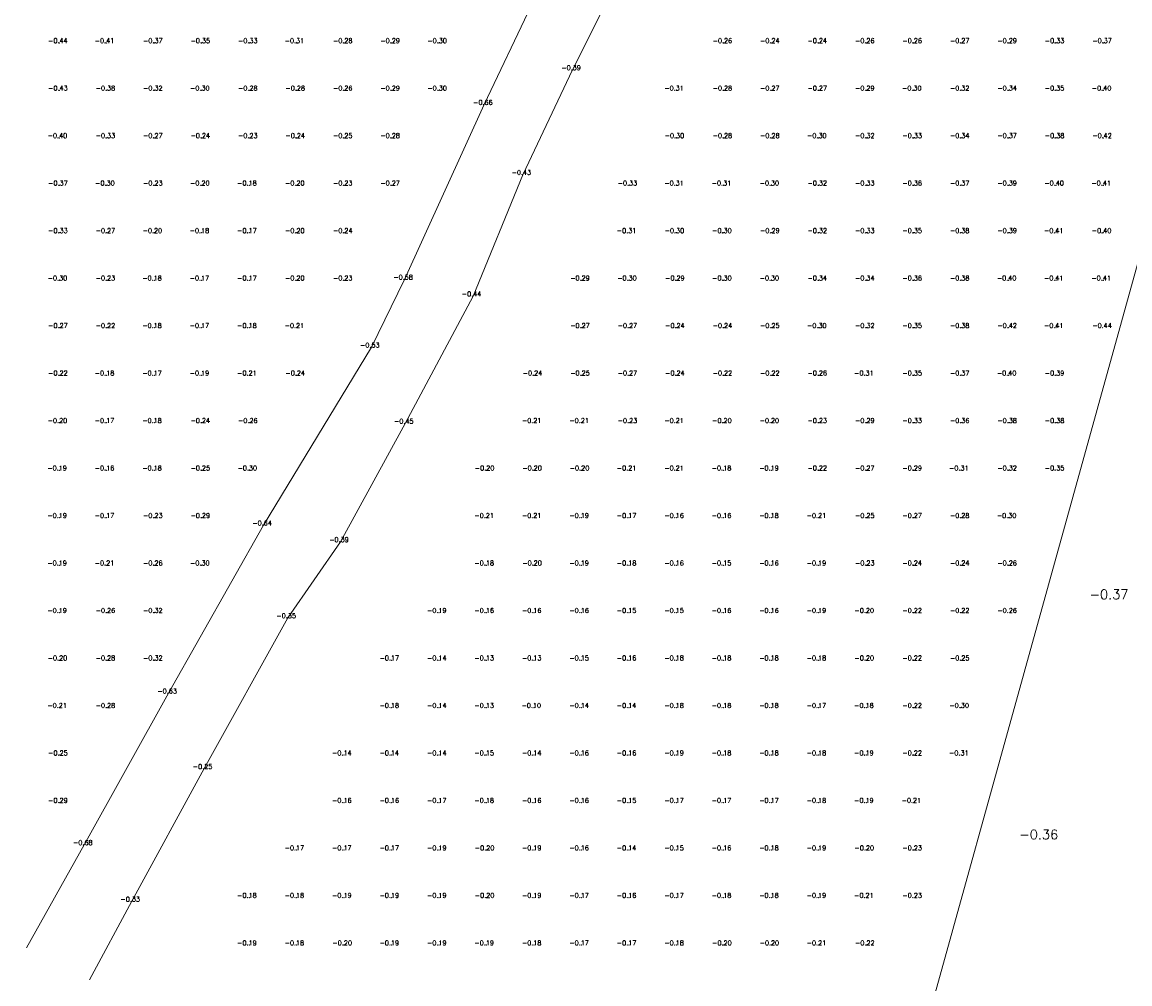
# Model space of a CAD drawing. Header units: metres. Extents: x 102665 to 103901, y 415762 to 419767.
# Tile 54 of 93: x 103200 to 103317, y 418754 to 418855. Entities that reach past the tile are written whole.
import ezdxf
from ezdxf.enums import TextEntityAlignment as Align

# ---------------------------------------------------------------- set-up
doc = ezdxf.new("R2010")
doc.units = ezdxf.units.M
doc.header["$MEASUREMENT"] = 0
for name, color, linetype, lineweight in [('DTM-Hoogtecijfer', 7, 'Continuous', 0), ('DTM-Meetpunt', 40, 'Continuous', 0), ('DTM_23-02-2012_luchtfoto drone', 40, 'Continuous', 0), ('DTM_27-12-2009_terrestrisch', 97, 'Continuous', 0)]:
    doc.layers.add(name, color=color, linetype=linetype, lineweight=lineweight)
doc.styles.get("Standard").update_dxf_attribs({"font": 'txt.shx'})

msp = doc.modelspace()

# ---------------------------------------------------------------- linework, layer by layer
at = {"layer": 'DTM-Meetpunt'}
for points in [[(103200.95, 418757.47, -0.59), (103207.02, 418768.31, -0.68), (103215.91, 418784.26, -0.63), (103225.92, 418801.96, -0.64), (103237.27, 418820.7, -0.53), (103240.76, 418827.84, -0.58), (103249.17, 418846.26, -0.66), (103254.09, 418856.65, -0.52), (103264.33, 418878.48, -0.58), (103275.6, 418902.61, -0.44), (103280.92, 418917.77, -0.43), (103284.26, 418933.65, -0.7), (103284.89, 418938.57, -0.14)], [(103290.84, 418936.03, 0.08), (103290.05, 418929.12, 0.43), (103288.7, 418920.15, -0.17), (103285.84, 418908.57, -0.3), (103283.46, 418901.18, -0.33), (103279.65, 418892.85, -0.33), (103274.81, 418883.24, -0.33), (103268.86, 418870.86, -0.41), (103262.98, 418858.96, -0.39), (103258.46, 418849.91, -0.39), (103253.22, 418838.87, -0.43), (103247.98, 418826.09, -0.44), (103240.84, 418812.68, -0.45), (103234.01, 418800.22, -0.39), (103228.46, 418792.2, -0.35), (103219.64, 418776.33, -0.25), (103212.02, 418762.36, -0.33), (103207.59, 418754.1, -0.34)]]:
    msp.add_polyline3d(points, dxfattribs=at)
for p in [(103204.4, 418852.75, -0.44), (103209.4, 418852.75, -0.41), (103214.4, 418852.75, -0.37), (103219.4, 418852.75, -0.35), (103224.4, 418852.75, -0.33), (103229.4, 418852.75, -0.31), (103234.4, 418852.75, -0.28), (103239.4, 418852.75, -0.29), (103244.4, 418852.75, -0.3), (103274.4, 418852.75, -0.26), (103279.4, 418852.75, -0.24), (103284.4, 418852.75, -0.24), (103289.4, 418852.75, -0.26), (103294.4, 418852.75, -0.26), (103299.4, 418852.75, -0.27), (103304.4, 418852.75, -0.29), (103309.4, 418852.75, -0.33), (103314.4, 418852.75, -0.37), (103204.4, 418847.75, -0.43), (103209.4, 418847.75, -0.38), (103214.4, 418847.75, -0.32), (103219.4, 418847.75, -0.3), (103224.4, 418847.75, -0.28), (103229.4, 418847.75, -0.28), (103234.4, 418847.75, -0.26), (103239.4, 418847.75, -0.29), (103244.4, 418847.75, -0.3), (103269.4, 418847.75, -0.31), (103274.4, 418847.75, -0.28), (103279.4, 418847.75, -0.27), (103284.4, 418847.75, -0.27), (103289.4, 418847.75, -0.29), (103294.4, 418847.75, -0.3), (103299.4, 418847.75, -0.32), (103304.4, 418847.75, -0.34), (103309.4, 418847.75, -0.35), (103314.4, 418847.75, -0.4), (103204.4, 418842.75, -0.4), (103209.4, 418842.75, -0.33), (103214.4, 418842.75, -0.27), (103219.4, 418842.75, -0.24), (103224.4, 418842.75, -0.23), (103229.4, 418842.75, -0.24), (103234.4, 418842.75, -0.25), (103239.4, 418842.75, -0.28), (103269.4, 418842.75, -0.3), (103274.4, 418842.75, -0.28), (103279.4, 418842.75, -0.28), (103284.4, 418842.75, -0.3), (103289.4, 418842.75, -0.32), (103294.4, 418842.75, -0.33), (103299.4, 418842.75, -0.34), (103304.4, 418842.75, -0.37), (103309.4, 418842.75, -0.38), (103314.4, 418842.75, -0.42), (103204.4, 418837.75, -0.37), (103209.4, 418837.75, -0.3), (103214.4, 418837.75, -0.23), (103219.4, 418837.75, -0.2), (103224.4, 418837.75, -0.18), (103229.4, 418837.75, -0.2), (103234.4, 418837.75, -0.23), (103239.4, 418837.75, -0.27), (103264.4, 418837.75, -0.33), (103269.4, 418837.75, -0.31), (103274.4, 418837.75, -0.31), (103279.4, 418837.75, -0.3), (103284.4, 418837.75, -0.32), (103289.4, 418837.75, -0.33), (103294.4, 418837.75, -0.36), (103299.4, 418837.75, -0.37), (103304.4, 418837.75, -0.39), (103309.4, 418837.75, -0.4), (103314.4, 418837.75, -0.41), (103204.4, 418832.75, -0.33), (103209.4, 418832.75, -0.27), (103214.4, 418832.75, -0.2), (103219.4, 418832.75, -0.18), (103224.4, 418832.75, -0.17), (103229.4, 418832.75, -0.2), (103234.4, 418832.75, -0.24), (103264.4, 418832.75, -0.31), (103269.4, 418832.75, -0.3), (103274.4, 418832.75, -0.3), (103279.4, 418832.75, -0.29), (103284.4, 418832.75, -0.32), (103289.4, 418832.75, -0.33), (103294.4, 418832.75, -0.35), (103299.4, 418832.75, -0.38), (103304.4, 418832.75, -0.39), (103309.4, 418832.75, -0.41), (103314.4, 418832.75, -0.4), (103204.4, 418827.75, -0.3), (103209.4, 418827.75, -0.23), (103214.4, 418827.75, -0.18), (103219.4, 418827.75, -0.17), (103224.4, 418827.75, -0.17), (103229.4, 418827.75, -0.2), (103234.4, 418827.75, -0.23), (103259.4, 418827.75, -0.29), (103264.4, 418827.75, -0.3), (103269.4, 418827.75, -0.29), (103274.4, 418827.75, -0.3), (103279.4, 418827.75, -0.3), (103284.4, 418827.75, -0.34), (103289.4, 418827.75, -0.34), (103294.4, 418827.75, -0.36), (103299.4, 418827.75, -0.38), (103304.4, 418827.75, -0.4), (103309.4, 418827.75, -0.41), (103314.4, 418827.75, -0.41), (103204.4, 418822.75, -0.27), (103209.4, 418822.75, -0.22), (103214.4, 418822.75, -0.18), (103219.4, 418822.75, -0.17), (103224.4, 418822.75, -0.18), (103229.4, 418822.75, -0.21), (103259.4, 418822.75, -0.27), (103264.4, 418822.75, -0.27), (103269.4, 418822.75, -0.24), (103274.4, 418822.75, -0.24), (103279.4, 418822.75, -0.25), (103284.4, 418822.75, -0.3), (103289.4, 418822.75, -0.32), (103294.4, 418822.75, -0.35), (103299.4, 418822.75, -0.38), (103304.4, 418822.75, -0.42), (103309.4, 418822.75, -0.41), (103204.4, 418817.75, -0.22), (103209.4, 418817.75, -0.18), (103214.4, 418817.75, -0.17), (103219.4, 418817.75, -0.19), (103224.4, 418817.75, -0.21), (103229.4, 418817.75, -0.24), (103254.4, 418817.75, -0.24), (103259.4, 418817.75, -0.25), (103264.4, 418817.75, -0.27), (103269.4, 418817.75, -0.24), (103274.4, 418817.75, -0.22), (103279.4, 418817.75, -0.22), (103284.4, 418817.75, -0.26), (103289.4, 418817.75, -0.31), (103294.4, 418817.75, -0.35), (103299.4, 418817.75, -0.37), (103304.4, 418817.75, -0.4), (103309.4, 418817.75, -0.39), (103204.4, 418812.75, -0.2), (103209.4, 418812.75, -0.17), (103214.4, 418812.75, -0.18), (103219.4, 418812.75, -0.24), (103224.4, 418812.75, -0.26), (103254.4, 418812.75, -0.21), (103259.4, 418812.75, -0.21), (103264.4, 418812.75, -0.23), (103269.4, 418812.75, -0.21), (103274.4, 418812.75, -0.2), (103279.4, 418812.75, -0.2), (103284.4, 418812.75, -0.23), (103289.4, 418812.75, -0.29), (103294.4, 418812.75, -0.33), (103299.4, 418812.75, -0.36), (103304.4, 418812.75, -0.38), (103309.4, 418812.75, -0.38), (103204.4, 418807.75, -0.19), (103209.4, 418807.75, -0.16), (103214.4, 418807.75, -0.18), (103219.4, 418807.75, -0.25), (103224.4, 418807.75, -0.3), (103249.4, 418807.75, -0.2), (103254.4, 418807.75, -0.2), (103259.4, 418807.75, -0.2), (103264.4, 418807.75, -0.21), (103269.4, 418807.75, -0.21), (103274.4, 418807.75, -0.18), (103279.4, 418807.75, -0.19), (103284.4, 418807.75, -0.22), (103289.4, 418807.75, -0.27), (103294.4, 418807.75, -0.29), (103299.4, 418807.75, -0.31), (103304.4, 418807.75, -0.32), (103204.4, 418802.75, -0.19), (103209.4, 418802.75, -0.17), (103214.4, 418802.75, -0.23), (103219.4, 418802.75, -0.29), (103249.4, 418802.75, -0.21), (103254.4, 418802.75, -0.21), (103259.4, 418802.75, -0.19), (103264.4, 418802.75, -0.17), (103269.4, 418802.75, -0.16), (103274.4, 418802.75, -0.16), (103279.4, 418802.75, -0.18), (103284.4, 418802.75, -0.21), (103289.4, 418802.75, -0.25), (103294.4, 418802.75, -0.27), (103299.4, 418802.75, -0.28), (103304.4, 418802.75, -0.3), (103204.4, 418797.75, -0.19), (103209.4, 418797.75, -0.21), (103214.4, 418797.75, -0.26), (103219.4, 418797.75, -0.3), (103249.4, 418797.75, -0.18), (103254.4, 418797.75, -0.2), (103259.4, 418797.75, -0.19), (103264.4, 418797.75, -0.18), (103269.4, 418797.75, -0.16), (103274.4, 418797.75, -0.15), (103279.4, 418797.75, -0.16), (103284.4, 418797.75, -0.19), (103289.4, 418797.75, -0.23), (103294.4, 418797.75, -0.24), (103299.4, 418797.75, -0.24), (103304.4, 418797.75, -0.26), (103204.4, 418792.75, -0.19), (103209.4, 418792.75, -0.26), (103214.4, 418792.75, -0.32), (103244.4, 418792.75, -0.18), (103249.4, 418792.75, -0.16), (103254.4, 418792.75, -0.16), (103259.4, 418792.75, -0.16), (103264.4, 418792.75, -0.15), (103269.4, 418792.75, -0.15), (103274.4, 418792.75, -0.16), (103279.4, 418792.75, -0.16), (103284.4, 418792.75, -0.19), (103289.4, 418792.75, -0.2), (103294.4, 418792.75, -0.22), (103299.4, 418792.75, -0.22), (103204.4, 418787.75, -0.2), (103209.4, 418787.75, -0.28), (103214.4, 418787.75, -0.32), (103239.4, 418787.75, -0.17), (103244.4, 418787.75, -0.14), (103249.4, 418787.75, -0.13), (103254.4, 418787.75, -0.13), (103259.4, 418787.75, -0.15), (103264.4, 418787.75, -0.16), (103269.4, 418787.75, -0.18), (103274.4, 418787.75, -0.18), (103279.4, 418787.75, -0.18), (103284.4, 418787.75, -0.18), (103289.4, 418787.75, -0.2), (103294.4, 418787.75, -0.22), (103299.4, 418787.75, -0.25), (103204.4, 418782.75, -0.21), (103209.4, 418782.75, -0.28), (103239.4, 418782.75, -0.18), (103244.4, 418782.75, -0.14), (103249.4, 418782.75, -0.13), (103254.4, 418782.75, -0.1), (103259.4, 418782.75, -0.14), (103264.4, 418782.75, -0.14), (103269.4, 418782.75, -0.18), (103274.4, 418782.75, -0.18), (103279.4, 418782.75, -0.18), (103284.4, 418782.75, -0.17), (103289.4, 418782.75, -0.18), (103294.4, 418782.75, -0.22), (103299.4, 418782.75, -0.3), (103204.4, 418777.75, -0.25), (103234.4, 418777.75, -0.14), (103239.4, 418777.75, -0.14), (103244.4, 418777.75, -0.14), (103249.4, 418777.75, -0.15), (103254.4, 418777.75, -0.14), (103259.4, 418777.75, -0.16), (103264.4, 418777.75, -0.16), (103269.4, 418777.75, -0.19), (103274.4, 418777.75, -0.18), (103279.4, 418777.75, -0.18), (103284.4, 418777.75, -0.18), (103289.4, 418777.75, -0.19), (103294.4, 418777.75, -0.22), (103204.4, 418772.75, -0.29), (103234.4, 418772.75, -0.16), (103239.4, 418772.75, -0.16), (103244.4, 418772.75, -0.17), (103249.4, 418772.75, -0.18), (103254.4, 418772.75, -0.16), (103259.4, 418772.75, -0.16), (103264.4, 418772.75, -0.15), (103269.4, 418772.75, -0.17), (103274.4, 418772.75, -0.17), (103279.4, 418772.75, -0.17), (103284.4, 418772.75, -0.18), (103289.4, 418772.75, -0.19), (103294.4, 418772.75, -0.21), (103229.4, 418767.75, -0.17), (103234.4, 418767.75, -0.17), (103239.4, 418767.75, -0.17), (103244.4, 418767.75, -0.19), (103249.4, 418767.75, -0.2), (103254.4, 418767.75, -0.19), (103259.4, 418767.75, -0.16), (103264.4, 418767.75, -0.14), (103269.4, 418767.75, -0.15), (103274.4, 418767.75, -0.16), (103279.4, 418767.75, -0.18), (103284.4, 418767.75, -0.19), (103289.4, 418767.75, -0.2), (103294.4, 418767.75, -0.23), (103224.4, 418762.75, -0.18), (103229.4, 418762.75, -0.18), (103234.4, 418762.75, -0.19), (103239.4, 418762.75, -0.19), (103244.4, 418762.75, -0.19), (103249.4, 418762.75, -0.2), (103254.4, 418762.75, -0.19), (103259.4, 418762.75, -0.17), (103264.4, 418762.75, -0.16), (103269.4, 418762.75, -0.17), (103274.4, 418762.75, -0.18), (103279.4, 418762.75, -0.18), (103284.4, 418762.75, -0.19), (103289.4, 418762.75, -0.21), (103224.4, 418757.75, -0.19), (103229.4, 418757.75, -0.18), (103234.4, 418757.75, -0.2), (103239.4, 418757.75, -0.19), (103244.4, 418757.75, -0.19), (103249.4, 418757.75, -0.19), (103254.4, 418757.75, -0.18), (103259.4, 418757.75, -0.17), (103264.4, 418757.75, -0.17), (103269.4, 418757.75, -0.18), (103274.4, 418757.75, -0.2), (103279.4, 418757.75, -0.2), (103284.4, 418757.75, -0.21), (103289.4, 418757.75, -0.22)]:
    msp.add_point(p, dxfattribs=at)
at = {"layer": 'DTM_23-02-2012_luchtfoto drone', "elevation": -0.52, "flags": 128}
msp.add_lwpolyline([(103103.51, 418649.43), (103110.65, 418651.89), (103126.67, 418663.16), (103147.94, 418680.74), (103162.58, 418699.36), (103185.88, 418734.63), (103197.6, 418752.35), (103293.4, 418740.93), (103341.58, 418914.45)], dxfattribs=at)
at = {"layer": 'DTM_27-12-2009_terrestrisch'}
msp.add_polyline3d([(103341.58, 418914.45, 0), (103293.4, 418740.93, 0), (103197.6, 418752.35, 0), (103185.88, 418734.63, 0), (103162.58, 418699.36, 0), (103147.94, 418680.74, 0), (103126.67, 418663.16, 0), (103110.65, 418651.89, 0), (103103.51, 418649.43, 0)], dxfattribs=at)

# ---------------------------------------------------------------- texts
at = {"layer": 'DTM-Hoogtecijfer'}
for s, p in [('-0.44', (103204.25, 418852.73, 0.12)), ('-0.41', (103209.16, 418852.73, 0.12)), ('-0.37', (103214.25, 418852.73, 0.12)), ('-0.35', (103219.25, 418852.73, 0.12)), ('-0.33', (103224.25, 418852.73, 0.12)), ('-0.31', (103229.16, 418852.73, 0.12)), ('-0.28', (103234.25, 418852.73, 0.12)), ('-0.29', (103239.25, 418852.73, 0.12)), ('-0.30', (103244.2, 418852.73, 0.12)), ('-0.26', (103274.25, 418852.73, 0.12)), ('-0.24', (103279.25, 418852.73, 0.12)), ('-0.24', (103284.25, 418852.73, 0.12)), ('-0.26', (103289.25, 418852.73, 0.12)), ('-0.26', (103294.25, 418852.73, 0.12)), ('-0.27', (103299.25, 418852.73, 0.12)), ('-0.29', (103304.25, 418852.73, 0.12)), ('-0.33', (103309.25, 418852.73, 0.12)), ('-0.37', (103314.25, 418852.73, 0.12)), ('-0.39', (103258.31, 418849.88, 0.12)), ('-0.43', (103204.25, 418847.73, 0.12)), ('-0.38', (103209.25, 418847.73, 0.12)), ('-0.32', (103214.25, 418847.73, 0.12)), ('-0.30', (103219.2, 418847.73, 0.12)), ('-0.28', (103224.25, 418847.73, 0.12)), ('-0.28', (103229.25, 418847.73, 0.12)), ('-0.26', (103234.25, 418847.73, 0.12)), ('-0.29', (103239.25, 418847.73, 0.12)), ('-0.30', (103244.2, 418847.73, 0.12)), ('-0.31', (103269.16, 418847.73, 0.12)), ('-0.28', (103274.25, 418847.73, 0.12)), ('-0.27', (103279.25, 418847.73, 0.12)), ('-0.27', (103284.25, 418847.73, 0.12)), ('-0.29', (103289.25, 418847.73, 0.12)), ('-0.30', (103294.2, 418847.73, 0.12)), ('-0.32', (103299.25, 418847.73, 0.12)), ('-0.34', (103304.25, 418847.73, 0.12)), ('-0.35', (103309.25, 418847.73, 0.12)), ('-0.40', (103314.2, 418847.73, 0.12)), ('-0.66', (103249.02, 418846.23, 0.12)), ('-0.40', (103204.2, 418842.73, 0.12)), ('-0.33', (103209.25, 418842.73, 0.12)), ('-0.27', (103214.25, 418842.73, 0.12)), ('-0.24', (103219.25, 418842.73, 0.12)), ('-0.23', (103224.25, 418842.73, 0.12)), ('-0.24', (103229.25, 418842.73, 0.12)), ('-0.25', (103234.25, 418842.73, 0.12)), ('-0.28', (103239.25, 418842.73, 0.12)), ('-0.30', (103269.2, 418842.73, 0.12)), ('-0.28', (103274.25, 418842.73, 0.12)), ('-0.28', (103279.25, 418842.73, 0.12)), ('-0.30', (103284.2, 418842.73, 0.12)), ('-0.32', (103289.25, 418842.73, 0.12)), ('-0.33', (103294.25, 418842.73, 0.12)), ('-0.34', (103299.25, 418842.73, 0.12)), ('-0.37', (103304.25, 418842.73, 0.12)), ('-0.38', (103309.25, 418842.73, 0.12)), ('-0.42', (103314.25, 418842.73, 0.12)), ('-0.43', (103253.07, 418838.85, 0.12)), ('-0.37', (103204.25, 418837.73, 0.12)), ('-0.30', (103209.2, 418837.73, 0.12)), ('-0.23', (103214.25, 418837.73, 0.12)), ('-0.20', (103219.2, 418837.73, 0.12)), ('-0.18', (103224.16, 418837.73, 0.12)), ('-0.20', (103229.2, 418837.73, 0.12)), ('-0.23', (103234.25, 418837.73, 0.12)), ('-0.27', (103239.25, 418837.73, 0.12)), ('-0.33', (103264.25, 418837.73, 0.12)), ('-0.31', (103269.16, 418837.73, 0.12)), ('-0.31', (103274.16, 418837.73, 0.12)), ('-0.30', (103279.2, 418837.73, 0.12)), ('-0.32', (103284.25, 418837.73, 0.12)), ('-0.33', (103289.25, 418837.73, 0.12)), ('-0.36', (103294.25, 418837.73, 0.12)), ('-0.37', (103299.25, 418837.73, 0.12)), ('-0.39', (103304.25, 418837.73, 0.12)), ('-0.40', (103309.2, 418837.73, 0.12)), ('-0.41', (103314.16, 418837.73, 0.12)), ('-0.33', (103204.25, 418832.73, 0.12)), ('-0.27', (103209.25, 418832.73, 0.12)), ('-0.20', (103214.2, 418832.73, 0.12)), ('-0.18', (103219.16, 418832.73, 0.12)), ('-0.17', (103224.16, 418832.73, 0.12)), ('-0.20', (103229.2, 418832.73, 0.12)), ('-0.24', (103234.25, 418832.73, 0.12)), ('-0.31', (103264.16, 418832.73, 0.12)), ('-0.30', (103269.2, 418832.73, 0.12)), ('-0.30', (103274.2, 418832.73, 0.12)), ('-0.29', (103279.25, 418832.73, 0.12)), ('-0.32', (103284.25, 418832.73, 0.12)), ('-0.33', (103289.25, 418832.73, 0.12)), ('-0.35', (103294.25, 418832.73, 0.12)), ('-0.38', (103299.25, 418832.73, 0.12)), ('-0.39', (103304.25, 418832.73, 0.12)), ('-0.41', (103309.16, 418832.73, 0.12)), ('-0.40', (103314.2, 418832.73, 0.12)), ('-0.30', (103204.2, 418827.73, 0.12)), ('-0.23', (103209.25, 418827.73, 0.12)), ('-0.18', (103214.16, 418827.73, 0.12)), ('-0.17', (103219.16, 418827.73, 0.12)), ('-0.17', (103224.16, 418827.73, 0.12)), ('-0.20', (103229.2, 418827.73, 0.12)), ('-0.23', (103234.25, 418827.73, 0.12)), ('-0.58', (103240.61, 418827.82, 0.12)), ('-0.29', (103259.25, 418827.73, 0.12)), ('-0.30', (103264.2, 418827.73, 0.12)), ('-0.29', (103269.25, 418827.73, 0.12)), ('-0.30', (103274.2, 418827.73, 0.12)), ('-0.30', (103279.2, 418827.73, 0.12)), ('-0.34', (103284.25, 418827.73, 0.12)), ('-0.34', (103289.25, 418827.73, 0.12)), ('-0.36', (103294.25, 418827.73, 0.12)), ('-0.38', (103299.25, 418827.73, 0.12)), ('-0.40', (103304.2, 418827.73, 0.12)), ('-0.41', (103309.16, 418827.73, 0.12)), ('-0.41', (103314.16, 418827.73, 0.12)), ('-0.44', (103247.83, 418826.07, 0.12)), ('-0.27', (103204.25, 418822.73, 0.12)), ('-0.22', (103209.25, 418822.73, 0.12)), ('-0.18', (103214.16, 418822.73, 0.12)), ('-0.17', (103219.16, 418822.73, 0.12)), ('-0.18', (103224.16, 418822.73, 0.12)), ('-0.21', (103229.16, 418822.73, 0.12)), ('-0.27', (103259.25, 418822.73, 0.12)), ('-0.27', (103264.25, 418822.73, 0.12)), ('-0.24', (103269.25, 418822.73, 0.12)), ('-0.24', (103274.25, 418822.73, 0.12)), ('-0.25', (103279.25, 418822.73, 0.12)), ('-0.30', (103284.2, 418822.73, 0.12)), ('-0.32', (103289.25, 418822.73, 0.12)), ('-0.35', (103294.25, 418822.73, 0.12)), ('-0.38', (103299.25, 418822.73, 0.12)), ('-0.42', (103304.25, 418822.73, 0.12)), ('-0.41', (103309.16, 418822.73, 0.12)), ('-0.44', (103314.25, 418822.73, 0.12)), ('-0.53', (103237.11, 418820.67, 0.12)), ('-0.22', (103204.25, 418817.73, 0.12)), ('-0.18', (103209.16, 418817.73, 0.12)), ('-0.17', (103214.16, 418817.73, 0.12)), ('-0.19', (103219.16, 418817.73, 0.12)), ('-0.21', (103224.16, 418817.73, 0.12)), ('-0.24', (103229.25, 418817.73, 0.12)), ('-0.24', (103254.25, 418817.73, 0.12)), ('-0.25', (103259.25, 418817.73, 0.12)), ('-0.27', (103264.25, 418817.73, 0.12)), ('-0.24', (103269.25, 418817.73, 0.12)), ('-0.22', (103274.25, 418817.73, 0.12)), ('-0.22', (103279.25, 418817.73, 0.12)), ('-0.26', (103284.25, 418817.73, 0.12)), ('-0.31', (103289.16, 418817.73, 0.12)), ('-0.35', (103294.25, 418817.73, 0.12)), ('-0.37', (103299.25, 418817.73, 0.12)), ('-0.40', (103304.2, 418817.73, 0.12)), ('-0.39', (103309.25, 418817.73, 0.12)), ('-0.20', (103204.2, 418812.73, 0.12)), ('-0.17', (103209.16, 418812.73, 0.12)), ('-0.18', (103214.16, 418812.73, 0.12)), ('-0.24', (103219.25, 418812.73, 0.12)), ('-0.26', (103224.25, 418812.73, 0.12)), ('-0.45', (103240.69, 418812.66, 0.12)), ('-0.21', (103254.16, 418812.73, 0.12)), ('-0.21', (103259.16, 418812.73, 0.12)), ('-0.23', (103264.25, 418812.73, 0.12)), ('-0.21', (103269.16, 418812.73, 0.12)), ('-0.20', (103274.2, 418812.73, 0.12)), ('-0.20', (103279.2, 418812.73, 0.12)), ('-0.23', (103284.25, 418812.73, 0.12)), ('-0.29', (103289.25, 418812.73, 0.12)), ('-0.33', (103294.25, 418812.73, 0.12)), ('-0.36', (103299.25, 418812.73, 0.12)), ('-0.38', (103304.25, 418812.73, 0.12)), ('-0.38', (103309.25, 418812.73, 0.12)), ('-0.19', (103204.16, 418807.73, 0.12)), ('-0.16', (103209.16, 418807.73, 0.12)), ('-0.18', (103214.16, 418807.73, 0.12)), ('-0.25', (103219.25, 418807.73, 0.12)), ('-0.30', (103224.2, 418807.73, 0.12)), ('-0.20', (103249.2, 418807.73, 0.12)), ('-0.20', (103254.2, 418807.73, 0.12)), ('-0.20', (103259.2, 418807.73, 0.12)), ('-0.21', (103264.16, 418807.73, 0.12)), ('-0.21', (103269.16, 418807.73, 0.12)), ('-0.18', (103274.16, 418807.73, 0.12)), ('-0.19', (103279.16, 418807.73, 0.12)), ('-0.22', (103284.25, 418807.73, 0.12)), ('-0.27', (103289.25, 418807.73, 0.12)), ('-0.29', (103294.25, 418807.73, 0.12)), ('-0.31', (103299.16, 418807.73, 0.12)), ('-0.32', (103304.25, 418807.73, 0.12)), ('-0.35', (103309.25, 418807.73, 0.12)), ('-0.19', (103204.16, 418802.73, 0.12)), ('-0.17', (103209.16, 418802.73, 0.12)), ('-0.23', (103214.25, 418802.73, 0.12)), ('-0.29', (103219.25, 418802.73, 0.12)), ('-0.21', (103249.16, 418802.73, 0.12)), ('-0.21', (103254.16, 418802.73, 0.12)), ('-0.19', (103259.16, 418802.73, 0.12)), ('-0.17', (103264.16, 418802.73, 0.12)), ('-0.16', (103269.16, 418802.73, 0.12)), ('-0.16', (103274.16, 418802.73, 0.12)), ('-0.18', (103279.16, 418802.73, 0.12)), ('-0.21', (103284.16, 418802.73, 0.12)), ('-0.25', (103289.25, 418802.73, 0.12)), ('-0.27', (103294.25, 418802.73, 0.12)), ('-0.28', (103299.25, 418802.73, 0.12)), ('-0.30', (103304.2, 418802.73, 0.12)), ('-0.64', (103225.76, 418801.94, 0.12)), ('-0.39', (103233.86, 418800.19, 0.12)), ('-0.19', (103204.16, 418797.73, 0.12)), ('-0.21', (103209.16, 418797.73, 0.12)), ('-0.26', (103214.25, 418797.73, 0.12)), ('-0.30', (103219.2, 418797.73, 0.12)), ('-0.18', (103249.16, 418797.73, 0.12)), ('-0.20', (103254.2, 418797.73, 0.12)), ('-0.19', (103259.16, 418797.73, 0.12)), ('-0.18', (103264.16, 418797.73, 0.12)), ('-0.16', (103269.16, 418797.73, 0.12)), ('-0.15', (103274.16, 418797.73, 0.12)), ('-0.16', (103279.16, 418797.73, 0.12)), ('-0.19', (103284.16, 418797.73, 0.12)), ('-0.23', (103289.25, 418797.73, 0.12)), ('-0.24', (103294.25, 418797.73, 0.12)), ('-0.24', (103299.25, 418797.73, 0.12)), ('-0.26', (103304.25, 418797.73, 0.12)), ('-0.19', (103204.16, 418792.73, 0.12)), ('-0.26', (103209.25, 418792.73, 0.12)), ('-0.32', (103214.25, 418792.73, 0.12)), ('-0.35', (103228.3, 418792.18, 0.12)), ('-0.19', (103244.16, 418792.73, 0.12)), ('-0.16', (103249.16, 418792.73, 0.12)), ('-0.16', (103254.16, 418792.73, 0.12)), ('-0.16', (103259.16, 418792.73, 0.12)), ('-0.15', (103264.16, 418792.73, 0.12)), ('-0.15', (103269.16, 418792.73, 0.12)), ('-0.16', (103274.16, 418792.73, 0.12)), ('-0.16', (103279.16, 418792.73, 0.12)), ('-0.19', (103284.16, 418792.73, 0.12)), ('-0.20', (103289.2, 418792.73, 0.12)), ('-0.22', (103294.25, 418792.73, 0.12)), ('-0.22', (103299.25, 418792.73, 0.12)), ('-0.26', (103304.25, 418792.73, 0.12)), ('-0.20', (103204.2, 418787.73, 0.12)), ('-0.28', (103209.25, 418787.73, 0.12)), ('-0.32', (103214.25, 418787.73, 0.12)), ('-0.17', (103239.16, 418787.73, 0.12)), ('-0.14', (103244.16, 418787.73, 0.12)), ('-0.13', (103249.16, 418787.73, 0.12)), ('-0.13', (103254.16, 418787.73, 0.12)), ('-0.15', (103259.16, 418787.73, 0.12)), ('-0.16', (103264.16, 418787.73, 0.12)), ('-0.18', (103269.16, 418787.73, 0.12)), ('-0.18', (103274.16, 418787.73, 0.12)), ('-0.18', (103279.16, 418787.73, 0.12)), ('-0.18', (103284.16, 418787.73, 0.12)), ('-0.20', (103289.2, 418787.73, 0.12)), ('-0.22', (103294.25, 418787.73, 0.12)), ('-0.25', (103299.25, 418787.73, 0.12)), ('-0.63', (103215.76, 418784.24, 0.12)), ('-0.21', (103204.16, 418782.73, 0.12)), ('-0.28', (103209.25, 418782.73, 0.12)), ('-0.18', (103239.16, 418782.73, 0.12)), ('-0.14', (103244.16, 418782.73, 0.12)), ('-0.13', (103249.16, 418782.73, 0.12)), ('-0.10', (103254.12, 418782.73, 0.12)), ('-0.14', (103259.16, 418782.73, 0.12)), ('-0.14', (103264.16, 418782.73, 0.12)), ('-0.18', (103269.16, 418782.73, 0.12)), ('-0.18', (103274.16, 418782.73, 0.12)), ('-0.18', (103279.16, 418782.73, 0.12)), ('-0.17', (103284.16, 418782.73, 0.12)), ('-0.18', (103289.16, 418782.73, 0.12)), ('-0.22', (103294.25, 418782.73, 0.12)), ('-0.30', (103299.2, 418782.73, 0.12)), ('-0.25', (103204.25, 418777.73, 0.12)), ('-0.14', (103234.16, 418777.73, 0.12)), ('-0.14', (103239.16, 418777.73, 0.12)), ('-0.14', (103244.16, 418777.73, 0.12)), ('-0.15', (103249.16, 418777.73, 0.12)), ('-0.14', (103254.16, 418777.73, 0.12)), ('-0.16', (103259.16, 418777.73, 0.12)), ('-0.16', (103264.16, 418777.73, 0.12)), ('-0.19', (103269.16, 418777.73, 0.12)), ('-0.18', (103274.16, 418777.73, 0.12)), ('-0.18', (103279.16, 418777.73, 0.12)), ('-0.18', (103284.16, 418777.73, 0.12)), ('-0.19', (103289.16, 418777.73, 0.12)), ('-0.22', (103294.25, 418777.73, 0.12)), ('-0.31', (103299.16, 418777.73, 0.12)), ('-0.25', (103219.49, 418776.3, 0.12)), ('-0.29', (103204.25, 418772.73, 0.12)), ('-0.16', (103234.16, 418772.73, 0.12)), ('-0.16', (103239.16, 418772.73, 0.12)), ('-0.17', (103244.16, 418772.73, 0.12)), ('-0.18', (103249.16, 418772.73, 0.12)), ('-0.16', (103254.16, 418772.73, 0.12)), ('-0.16', (103259.16, 418772.73, 0.12)), ('-0.15', (103264.16, 418772.73, 0.12)), ('-0.17', (103269.16, 418772.73, 0.12)), ('-0.17', (103274.16, 418772.73, 0.12)), ('-0.17', (103279.16, 418772.73, 0.12)), ('-0.18', (103284.16, 418772.73, 0.12)), ('-0.19', (103289.16, 418772.73, 0.12)), ('-0.21', (103294.16, 418772.73, 0.12)), ('-0.68', (103206.87, 418768.29, 0.12)), ('-0.17', (103229.16, 418767.73, 0.12)), ('-0.17', (103234.16, 418767.73, 0.12)), ('-0.17', (103239.16, 418767.73, 0.12)), ('-0.19', (103244.16, 418767.73, 0.12)), ('-0.20', (103249.2, 418767.73, 0.12)), ('-0.19', (103254.16, 418767.73, 0.12)), ('-0.16', (103259.16, 418767.73, 0.12)), ('-0.14', (103264.16, 418767.73, 0.12)), ('-0.15', (103269.16, 418767.73, 0.12)), ('-0.16', (103274.16, 418767.73, 0.12)), ('-0.18', (103279.16, 418767.73, 0.12)), ('-0.19', (103284.16, 418767.73, 0.12)), ('-0.20', (103289.2, 418767.73, 0.12)), ('-0.23', (103294.25, 418767.73, 0.12)), ('-0.33', (103211.87, 418762.33, 0.12)), ('-0.18', (103224.16, 418762.73, 0.12)), ('-0.18', (103229.16, 418762.73, 0.12)), ('-0.19', (103234.16, 418762.73, 0.12)), ('-0.19', (103239.16, 418762.73, 0.12)), ('-0.19', (103244.16, 418762.73, 0.12)), ('-0.20', (103249.2, 418762.73, 0.12)), ('-0.19', (103254.16, 418762.73, 0.12)), ('-0.17', (103259.16, 418762.73, 0.12)), ('-0.16', (103264.16, 418762.73, 0.12)), ('-0.17', (103269.16, 418762.73, 0.12)), ('-0.18', (103274.16, 418762.73, 0.12)), ('-0.18', (103279.16, 418762.73, 0.12)), ('-0.19', (103284.16, 418762.73, 0.12)), ('-0.21', (103289.16, 418762.73, 0.12)), ('-0.23', (103294.25, 418762.73, 0.12)), ('-0.19', (103224.16, 418757.73, 0.12)), ('-0.18', (103229.16, 418757.73, 0.12)), ('-0.20', (103234.2, 418757.73, 0.12)), ('-0.19', (103239.16, 418757.73, 0.12)), ('-0.19', (103244.16, 418757.73, 0.12)), ('-0.19', (103249.16, 418757.73, 0.12)), ('-0.18', (103254.16, 418757.73, 0.12)), ('-0.17', (103259.16, 418757.73, 0.12)), ('-0.17', (103264.16, 418757.73, 0.12)), ('-0.18', (103269.16, 418757.73, 0.12)), ('-0.20', (103274.2, 418757.73, 0.12)), ('-0.20', (103279.2, 418757.73, 0.12)), ('-0.21', (103284.16, 418757.73, 0.12)), ('-0.22', (103289.25, 418757.73, 0.12))]:
    msp.add_text(s, height=0.5, dxfattribs=at).set_placement(p, align=Align.CENTER)
at = {"layer": 'DTM-Hoogtecijfer', "linetype": 'Continuous', "lineweight": 0}
for s, p in [('-0.37', (103312.92, 418794.18)), ('-0.36', (103305.52, 418768.89))]:
    msp.add_text(s, height=1, dxfattribs=at).set_placement(p)

doc.saveas('drawing.dxf')
